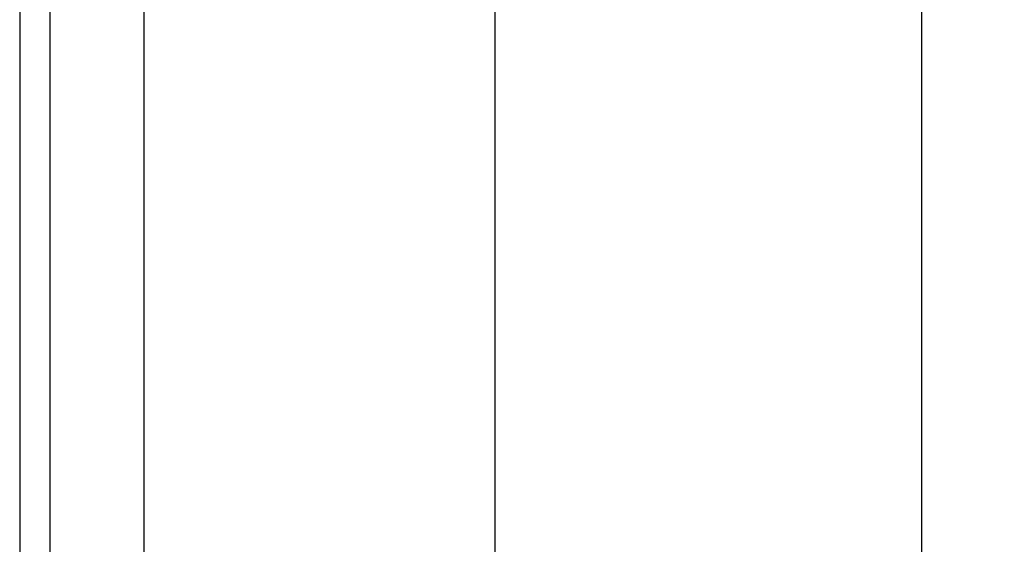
# Model space of a CAD drawing. Extents: x 1152 to 2559, y 156 to 782.
# Tile 35 of 111: x 1785.12 to 1795.61, y 682.81 to 688.39. Entities that reach past the tile are written whole.
import ezdxf

# ---------------------------------------------------------------- set-up
doc = ezdxf.new("R2010")
doc.units = 0
doc.header["$MEASUREMENT"] = 0
doc.layers.add('1', color=1, linetype='CONTINUOUS')

msp = doc.modelspace()

# ---------------------------------------------------------------- linework, layer by layer
at = {"layer": '1', "linetype": 'Continuous'}
for p, q in [((1785.11926, 711.26193), (1785.11926, 672.33858)), ((1790.18342, 672.56573), (1790.18342, 690.81815)), ((1794.72648, 681.77212), (1794.72648, 690.45738)), ((1786.44205, 690.36386), (1786.44205, 673.50108))]:
    msp.add_line(p, q, dxfattribs=at)
msp.add_lwpolyline([(1785.43995, 711.03478), (1785.43995, 672.56573), (1799.46997, 672.56573), (1799.46997, 711.03478)], dxfattribs=at)

doc.saveas('drawing.dxf')
